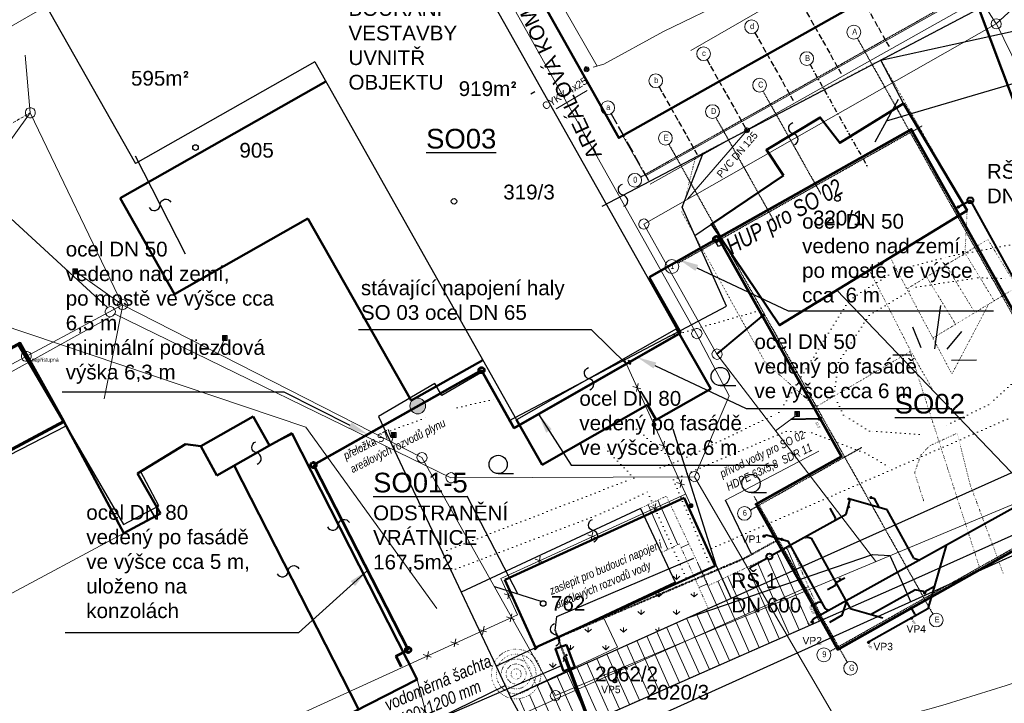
# Model space of a CAD drawing. Header units: millimetres. Extents: x 61711 to 471607, y -104436 to 321769.
# Tile 7 of 10: x 216570 to 316762, y 145690 to 215218. Entities that reach past the tile are written whole.
import ezdxf
from ezdxf.enums import TextEntityAlignment as Align
from ezdxf.lldxf.tags import DXFTag

# ---------------------------------------------------------------- set-up
doc = ezdxf.new("R2010")
doc.units = ezdxf.units.MM
for name, pattern in [('ACAD_ISO11W100', [33, 12, -3, 12, -3, 0, -3]), ('DASHDOT', [0.5, 0.25, -0.125, 0, -0.125]), ('DASHED', [4.5, 3, -1.5]), ('DGN Style 2', [1864.39533, 1118.637198, -745.758132]), ('DOT', [1.75, 0.25, -1.5]), ('DOT2', [0.875, 0.125, -0.75]), ('I-PLYN', [760, 500, -80, 100, -80]), ('Tečkovaná', [4.7625, 0, -4.7625]), ('ČERCHOVANÁ', [1, 0.5, -0.25, 0, -0.25])]:
    doc.linetypes.add(name, pattern=pattern)
for name, color, linetype, lineweight in [('hranice', 3, 'Continuous', 20), ('IN_C_OSA', 6, 'DASHDOT', 18), ('IN_C_TENKA', 7, 'Continuous', 18), ('IN_NS_TLUSTA', 1, 'Continuous', 60), ('IN_SRAFY', 8, 'Continuous', 9), ('KJ-VODOVODNÍ PŘÍPOJKA', 5, 'Continuous', 50), ('OstElektroNNnadz', 232, '_EL_VEDENI_NN_NADZ', 13), ('OstElektroNnPodz', 1, '660B', 13), ('OstKanDest', 32, '626B', 13), ('OstKanSplask', 34, 'KANALIZACE_SPLASKOVA_PODZ', 13), ('OstPlynNtl', 30, '633B', 13), ('OstSdelovaci', 216, 'EL_VEDENI_SLABOPROUD_PODZ', 13), ('OstVodPitna', 150, '616B', 13), ('Plyn', 7, 'Continuous', 30), ('Vrstva 34', 7, 'Continuous', 0), ('Vrstva 6', 7, 'Continuous', 0), ('Vrstva 60', 7, 'Continuous', 0), ('ZTI-DEŠŤOVÁ-KANALIZACE', 210, 'KANALIZACE', 40), ('ZTI-SVODY', 31, 'KANALIZACE', 40), ('ZTI-VODA STUDENÁ', 170, 'ČERCHOVANÁ', 35)]:
    doc.layers.add(name, color=color, linetype=linetype, lineweight=lineweight)
for name, color, linetype in [('IN_BP_BOURACI PRACE', 50, 'Continuous'), ('IN_MODUL_SYSTEM', 6, 'DASHDOT'), ('IN_TEXT', 7, 'Continuous'), ('KATASTR', 116, 'Continuous'), ('matrice DPS', 122, 'Continuous'), ('plyn-popis', 7, 'Continuous'), ('ZTI_KAN-POPIS', 7, 'Continuous'), ('ZTI_POPIS', 7, 'Continuous')]:
    doc.layers.add(name, color=color, linetype=linetype)
doc.layers.add('IN_HELP', color=6, linetype='Continuous', plot=False)
doc.styles.add('ARIEL-CE', font='arial.ttf', dxfattribs={"width": 0.8})
doc.styles.add('INDRA', font='ariali.ttf')
doc.styles.add('Koty', font='arial.ttf')
doc.styles.add('ROMAND', font='romand.shx', dxfattribs={"width": 0.85})
doc.styles.get("Standard").update_dxf_attribs({"font": 'arial.ttf'})
doc.styles.add('Style-cs_Working', font='cs_Working.shx')
doc.linetypes.add('616B', pattern='A,5,-2,5,-5.5,[145,stn.shx,S=0.1,R=0,X=0,Y=0],-5.5,5,-2', length=30)
doc.linetypes.add('626B', pattern='A,5,-2,5,-5.5,[150,stn.shx,S=0.1,R=0,X=0,Y=0],-5.5,5,-2', length=30)
doc.linetypes.add('633B', pattern='A,5,-2,5,-5.5,[155,stn.shx,S=0.1,R=0,X=0,Y=0],-5.5,5,-2', length=30)
doc.linetypes.add('660B', pattern='A,5,-2,5,-5.5,[166,stn.shx,S=0.1,R=0,X=0,Y=0],-5.5,5,-2', length=30)
doc.linetypes.add('_EL_VEDENI_NN_NADZ', pattern='A,10,-15,[109,cadkon.shx,S=5,R=0,X=0,Y=0],-50,10,-10', length=95)
doc.linetypes.add('EL_VEDENI_NADZ', pattern='A,10,-15,[107,cadkon.shx,S=5,R=0,X=0,Y=0],-50,10,-10', length=95)
doc.linetypes.add('EL_VEDENI_SLABOPROUD_PODZ', pattern='A,35,-30,[116,cadkon.shx,S=5,R=0,X=0,Y=0],-35', length=100)
doc.linetypes.add('KANALIZACE', pattern='A,30,-3.5,["C",Standard,S=2.54,R=0,X=-3.81,Y=-1.27],-0.001', length=33.501)
doc.linetypes.add('KANALIZACE_SPLASKOVA_PODZ', pattern='A,35,-15,[102,cadkon.shx,S=5,R=0,X=0,Y=5],-5,[102,cadkon.shx,S=5,R=0,X=20,Y=5],30,-15', length=100)
doc.linetypes.add('OCH_PASMO_PRUM_ZAVODU', pattern='A,17.5,[134,cadkon.shx,S=5,R=0,X=0,Y=-5],17.5,-10,0,-10', length=55)
tags = doc.linetypes.add('PLYN', pattern='A,12.7,-5.08,["GAS",Standard,S=2.54,R=0,X=-2.54,Y=-1.27],-6.35', length=24.13).pattern_tags.tags
tags[6] = DXFTag(74, 10)
doc.linetypes.add('VODOVOD_NADZ', pattern='A,10,-15,[119,cadkon.shx,S=1.25,R=0,X=0,Y=0],-50,10,-10', length=95)
doc.dimstyles.new('IP 1_100', dxfattribs={"dimscale": 100, "dimtxt": 2.5, "dimasz": 2, "dimexe": 1, "dimexo": 1, "dimgap": 1, "dimtad": 1, "dimdec": 0, "dimzin": 0, "dimdsep": 46, "dimtxsty": 'ROMAND', "dimblk": 'ARCHTICK', "dimcen": 0.09, "dimdle": 1, "dimclrd": 256, "dimclre": 256, "dimclrt": 7, "dimadec": 0, "dimazin": 0, "dimtfac": 1, "dimtdec": 0, "dimtix": 1, "dimtmove": 2, "dimatfit": 3, "dimldrblk": 'OBLIQUE', "dimfxl": 20, "dimfxlon": 1, "dimtolj": 1, "dimtzin": 0, "dimarcsym": 0})

# ---------------------------------------------------------------- blocks, each defined once
blk = doc.blocks.new('_ArchTick')
at = {"color": 0, "linetype": 'ByBlock', "lineweight": 13, "const_width": 0.15}
blk.add_lwpolyline([(-0.5, -0.5), (0.5, 0.5)], dxfattribs=at)
blk = doc.blocks.new('Z601')
at = {"layer": 'Vrstva 34', "color": 32, "linetype": 'Continuous', "lineweight": 13}
for p, q in [((-0.25, 0.05), (-0.2, 0.15)), ((-0.25, -0.05), (-0.25, 0.05)), ((-0.2, 0.15), (-0.15, 0.2)), ((-0.15, 0.2), (-0.05, 0.25)), ((-0.15, 0.1), (-0.15, -0.1)), ((-0.05, 0.25), (0.05, 0.25)), ((-0.05, -0.15), (-0.05, 0.15)), ((-0.05, 0.15), (0.05, 0.15)), ((0.05, 0.25), (0.15, 0.2)), ((0.05, 0.15), (0.05, -0.15)), ((0.15, 0.2), (0.2, 0.15)), ((0.15, -0.1), (0.15, 0.1)), ((0.2, 0.15), (0.25, 0.05)), ((0.25, 0.05), (0.25, -0.05)), ((-0.2, -0.15), (-0.25, -0.05)), ((-0.15, -0.2), (-0.2, -0.15)), ((-0.15, -0.1), (-0.05, -0.15)), ((-0.05, -0.25), (-0.15, -0.2)), ((0.05, -0.25), (-0.05, -0.25)), ((0.05, -0.15), (0.15, -0.1)), ((0.15, -0.2), (0.05, -0.25)), ((0.2, -0.15), (0.15, -0.2)), ((0.25, -0.05), (0.2, -0.15))]:
    blk.add_line(p, q, dxfattribs=at)
blk = doc.blocks.new('Z620')
at = {"layer": 'Vrstva 34', "color": 32, "linetype": 'Continuous', "lineweight": 13}
for p, q in [((-0.5, 0.1), (-0.45, 0.25)), ((-0.5, -0.1), (-0.5, 0.1)), ((-0.45, 0.25), (-0.35, 0.4)), ((-0.35, 0.4), (-0.1, 0.5)), ((-0.1, 0.5), (0.1, 0.5)), ((0.1, 0.5), (0.35, 0.4)), ((0.35, 0.4), (0.45, 0.25)), ((0.45, 0.25), (0.5, 0.1)), ((0.5, 0.1), (0.5, -0.1)), ((-0.4, -0.35), (-0.5, -0.1)), ((-0.25, -0.45), (-0.4, -0.35)), ((-0.1, -0.5), (-0.25, -0.45)), ((0.1, -0.5), (-0.1, -0.5)), ((0.25, -0.45), (0.1, -0.5)), ((0.4, -0.35), (0.25, -0.45)), ((0.5, -0.1), (0.4, -0.35))]:
    blk.add_line(p, q, dxfattribs=at)
blk = doc.blocks.new('Z620_1')
at = {"layer": 'Vrstva 34', "color": 32, "linetype": 'Continuous', "lineweight": 13}
for p, q in [((-0.5, 0.1), (-0.45, 0.25)), ((-0.5, -0.1), (-0.5, 0.1)), ((-0.45, 0.25), (-0.35, 0.4)), ((-0.35, 0.4), (-0.1, 0.5)), ((-0.1, 0.5), (0.1, 0.5)), ((0.1, 0.5), (0.35, 0.4)), ((0.35, 0.4), (0.45, 0.25)), ((0.45, 0.25), (0.5, 0.1)), ((0.5, 0.1), (0.5, -0.1)), ((-0.4, -0.35), (-0.5, -0.1)), ((-0.25, -0.45), (-0.4, -0.35)), ((-0.1, -0.5), (-0.25, -0.45)), ((0.1, -0.5), (-0.1, -0.5)), ((0.25, -0.45), (0.1, -0.5)), ((0.4, -0.35), (0.25, -0.45)), ((0.5, -0.1), (0.4, -0.35))]:
    blk.add_line(p, q, dxfattribs=at)
blk = doc.blocks.new('Z620_2')
at = {"layer": 'Vrstva 34', "color": 32, "linetype": 'Continuous', "lineweight": 0}
for p, q in [((-0.5, 0.1), (-0.45, 0.25)), ((-0.5, -0.1), (-0.5, 0.1)), ((-0.45, 0.25), (-0.35, 0.4)), ((-0.35, 0.4), (-0.1, 0.5)), ((-0.1, 0.5), (0.1, 0.5)), ((0.1, 0.5), (0.35, 0.4)), ((0.35, 0.4), (0.45, 0.25)), ((0.45, 0.25), (0.5, 0.1)), ((0.5, 0.1), (0.5, -0.1)), ((-0.4, -0.35), (-0.5, -0.1)), ((-0.25, -0.45), (-0.4, -0.35)), ((-0.1, -0.5), (-0.25, -0.45)), ((0.1, -0.5), (-0.1, -0.5)), ((0.25, -0.45), (0.1, -0.5)), ((0.4, -0.35), (0.25, -0.45)), ((0.5, -0.1), (0.4, -0.35))]:
    blk.add_line(p, q, dxfattribs=at)
blk = doc.blocks.new('Z630')
at = {"layer": 'Vrstva 34', "color": 32, "linetype": 'Continuous', "lineweight": 0}
for p, q in [((-0.25, 0.25), (-0.25, -0.25)), ((0.25, 0.25), (-0.25, 0.25)), ((-0.25, 0.25), (-0.15, 0.15)), ((-0.15, 0.15), (0.15, 0.15)), ((0.15, 0.05), (-0.15, 0.05)), ((-0.15, 0.05), (-0.15, -0.05)), ((0.15, 0.15), (0.15, 0.05)), ((0.25, -0.25), (0.25, 0.25)), ((-0.25, -0.25), (0.25, -0.25)), ((-0.15, -0.05), (0.15, -0.05)), ((0.15, -0.15), (-0.15, -0.15)), ((0.15, -0.05), (0.15, -0.15))]:
    blk.add_line(p, q, dxfattribs=at)

msp = doc.modelspace()

# ---------------------------------------------------------------- hatches: boundary and pattern name
at = {"layer": 'IN_SRAFY', "ltscale": 100}
h = msp.add_hatch(dxfattribs=at)
h.set_pattern_fill('GRATE', color=8, scale=1400, angle=114)
h.set_pattern_definition([(114, (94806.4, 9224.4), (-1015.1774, -451.986), []), (204, (94806.4, 9224.4), (1807.944, -4060.71), [])])
h.paths.add_polyline_path([(298300, 154214), (295975, 159504), (269372, 147592, -0.3449043), (266594, 146202), (269202, 141423)])
h.paths.add_polyline_path([(288067, 158336), (286656, 157672), (285952, 159166), (285093, 158795), (286646, 155327), (288952, 156359)], flags=17)
h.paths.add_polyline_path([(295975, 159504), (295044, 161621), (288067, 158336), (288952, 156359)])
h.paths.add_polyline_path([(282375, 166765), (280954, 166096), (282990, 161557), (283705, 161894), (285093, 158795), (285952, 159166)])
h.paths.add_polyline_path([(280954, 166096), (279729, 165519), (281848, 161020), (282990, 161557)])
h.paths.add_polyline_path([(279940, 144904), (287376, 144904), (287376, 147940), (279940, 147940)], flags=25)
h.paths.add_polyline_path([(274747, 146760), (282183, 146760), (282183, 149796), (274747, 149796)], flags=24)
h = msp.add_hatch(dxfattribs=at)
h.set_pattern_fill('GRASS', color=74, scale=100)
h.set_pattern_definition([(90, (94806.4, 9224.4), (-1796.051, 1796.051), [476.25, -3115.852]), (45, (94806.4, 9224.4), (-1796.05, 1796.05), [476.25, -2063.75]), (135, (94806.4, 9224.4), (-1796.05, -1796.05), [476.25, -2063.75])])
h.paths.add_polyline_path([(286646, 155327), (285093, 158795), (283266, 158007), (268183, 150943, -0.288669), (269614, 148671, -0.1110326), (269372, 147592)])
h.paths.add_polyline_path([(282990, 161557), (281848, 161020), (283266, 158007), (284368, 158483)])
h.paths.add_polyline_path([(283705, 161894), (282990, 161557), (284368, 158483), (285093, 158795)])
at = {"layer": 'OstPlynNtl', "ltscale": 100}
h = msp.add_hatch(color=256, dxfattribs=at)
h.dxf.hatch_style = 1
h.paths.add_polyline_path([(257766, 176328, 0.3851704), (256743, 176652), (257075, 175925, 0.0501256)])
h.paths.add_polyline_path([(257766, 176328, -0.0501256), (257075, 175925), (257407, 175197, 0.2937752), (257875, 175925, 0.1327769)])
h.paths.add_polyline_path([(257075, 175925, -0.0501256), (256317, 175667, 0.4438657), (257407, 175197)])
h.paths.add_polyline_path([(256743, 176652, 0.2937752), (256275, 175925, 0.0821048), (256317, 175667, 0.0501256), (257075, 175925)])
h = msp.add_hatch(color=256, dxfattribs=at)
h.dxf.hatch_style = 1
h.paths.add_polyline_path([(281290, 174128, 0.3851704), (281034, 174209), (281117, 174027, 0.0501256)])
h.paths.add_polyline_path([(281290, 174128, -0.0501256), (281117, 174027), (281200, 173845, 0.2937752), (281317, 174027, 0.1327769)])
h.paths.add_polyline_path([(281117, 174027, -0.0501256), (280928, 173963, 0.4438657), (281200, 173845)])
h.paths.add_polyline_path([(281034, 174209, 0.2937752), (280917, 174027, 0.0821048), (280928, 173963, 0.0501256), (281117, 174027)])
h = msp.add_hatch(color=256, dxfattribs=at)
h.dxf.hatch_style = 1
h.paths.add_polyline_path([(285047, 165890, 0.3851704), (284791, 165971), (284874, 165790, 0.0501256)])
h.paths.add_polyline_path([(285047, 165890, -0.0501256), (284874, 165790), (284957, 165608, 0.2937752), (285074, 165790, 0.1327769)])
h.paths.add_polyline_path([(284874, 165790, -0.0501256), (284685, 165725, 0.4438657), (284957, 165608)])
h.paths.add_polyline_path([(284791, 165971, 0.2937752), (284674, 165790, 0.0821048), (284685, 165725, 0.0501256), (284874, 165790)])

# ---------------------------------------------------------------- linework, layer by layer
at = {"layer": 'hranice', "ltscale": 100}
for p, q in [((265051, 149476), (275918, 154565)), ((275918, 154566), (277403, 151397)), ((277403, 151397), (266530, 146320)), ((265052, 149475), (266537, 146305))]:
    msp.add_line(p, q, dxfattribs=at)
at = {"layer": 'hranice', "linetype": 'OCH_PASMO_PRUM_ZAVODU', "lineweight": 20, "ltscale": 100}
msp.add_spline([(177364, 28288), (184125, 36694), (186231, 51500), (189538, 66755), (195787, 76720), (201110, 90240), (224737, 118412), (275057, 138553), (293860, 141533), (342399, 157050), (389931, 180026), (407757, 189941), (437552, 196869), (461076, 197772)], degree=3, dxfattribs=at)
at = {"layer": 'IN_BP_BOURACI PRACE', "lineweight": 50, "ltscale": 100}
for p, q in [((216458, 182166), (221041, 174355)), ((265929, 158249), (284186, 166575)), ((284186, 166575), (287328, 159685)), ((287328, 159685), (269072, 151359)), ((265929, 158249), (269072, 151359))]:
    msp.add_line(p, q, dxfattribs=at)
msp.add_lwpolyline([(294304, 199384), (292559, 201970), (298037, 205271), (300011, 202682), (306519, 206689), (312976, 195808), (293893, 184144), (286955, 194424)], close=True, dxfattribs=at)
at = {"layer": 'IN_C_OSA', "color": 4, "linetype": 'Continuous'}
for centre in [(291048, 214502), (301451, 213952), (286167, 211757), (296657, 211256), (281286, 209013), (291863, 208561), (276405, 206268), (287069, 205865), (282275, 203169)]:
    msp.add_circle(centre, 700, dxfattribs=at)
at = {"layer": 'IN_C_OSA', "color": 4, "linetype": 'Continuous', "ltscale": 100}
for centre in [(279156, 198885), (282941, 190114), (290312, 165004), (309837, 154151), (298399, 150622), (301121, 149250)]:
    msp.add_circle(centre, 700, dxfattribs=at)
at = {"layer": 'IN_C_TENKA', "color": 3, "linetype": 'DOT2', "lineweight": 20, "ltscale": 500}
for p, q in [((304197, 211119), (314165, 216343)), ((285343, 201239), (304197, 211119))]:
    msp.add_line(p, q, dxfattribs=at)
at = {"layer": 'IN_C_TENKA', "color": 3, "linetype": 'DOT2', "lineweight": 20, "ltscale": 100}
for p, q in [((314165, 216343), (323781, 190860)), ((312976, 195808), (304197, 211119)), ((285343, 201239), (283935, 195668)), ((283935, 195668), (292416, 180392)), ((312765, 191477), (312976, 195808)), ((306843, 187831), (315084, 192868)), ((318044, 188024), (315095, 192848)), ((315714, 186653), (312765, 191477)), ((311432, 179185), (305149, 191024)), ((303033, 189731), (307250, 181504)), ((313766, 185436), (310817, 190260)), ((311806, 184238), (308857, 189062)), ((309492, 182839), (318044, 188024)), ((315160, 186275), (311432, 179185)), ((307250, 181504), (297582, 175838)), ((307182, 181438), (307260, 181486)), ((314324, 159238), (307182, 181438)), ((309406, 177702), (307250, 181504)), ((297582, 175838), (292416, 180392)), ((311978, 173162), (309117, 171851)), ((311978, 173162), (313276, 167964)), ((309117, 171851), (308259, 170917)), ((308259, 170917), (307630, 169140)), ((307630, 169140), (308583, 166193)), ((313276, 167964), (316640, 158938)), ((328086, 165447), (314324, 159238))]:
    msp.add_line(p, q, dxfattribs=at)
at = {"layer": 'IN_C_TENKA', "ltscale": 100}
msp.add_line((174256, 134666), (227153, 162984), dxfattribs=at)
at = {"layer": 'IN_C_TENKA', "color": 165, "lineweight": 50, "ltscale": 100}
msp.add_lwpolyline([(160488, 196108), (261359, 249350), (261359, 249350), (263982, 239268), (261673, 237245), (262111, 235750), (288912, 249191), (294059, 238928), (316318, 250386), (319931, 249290), (332576, 225991), (314165, 216343), (323781, 190860), (335098, 191978), (340358, 179376), (325747, 172834), (336829, 148886), (327568, 144545), (282577, 131424), (260037, 123751), (240242, 117644), (229628, 113076), (211320, 99434)], dxfattribs=at)
at = {"layer": 'IN_C_TENKA', "color": 3, "linetype": 'DOT2', "lineweight": 20, "ltscale": 100}
for points in [[(279729, 165519), (282375, 166765), (286656, 157672), (295044, 161621), (298300, 154214), (269202, 141423)], [(281848, 161020), (283705, 161894), (286646, 155327), (269171, 147502), (267638, 150687)], [(269202, 141423), (266530, 146320), (265044, 149472)]]:
    msp.add_lwpolyline(points, dxfattribs=at)
at = {"layer": 'IN_C_TENKA', "color": 74, "linetype": 'DOT2', "lineweight": 20, "ltscale": 100}
for radius in [2519, 2019, 1519, 1019, 519, 19.2]:
    msp.add_circle((267095, 148671), radius, dxfattribs=at)
at = {"layer": 'IN_HELP', "ltscale": 100}
msp.add_lwpolyline([(207098, 177304), (216458, 182166), (221060, 174365), (213843, 170554), (215088, 168197), (212608, 166863), (211448, 169410), (208789, 167766), (207265, 170232), (209981, 171910), (207098, 177304)], close=True, dxfattribs=at)
at = {"layer": 'IN_MODUL_SYSTEM', "ltscale": 100}
for p, q in [((279766, 199228), (329456, 227168)), ((301794, 213342), (328671, 165544)), ((292206, 207951), (298091, 197486)), ((283551, 190457), (308396, 204427)), ((287412, 205255), (293297, 194790)), ((282618, 202559), (309494, 154761)), ((290922, 165347), (302251, 171718)), ((299009, 150965), (328645, 167629)), ((291304, 166709), (300778, 149860))]:
    msp.add_line(p, q, dxfattribs=at)
at = {"layer": 'IN_MODUL_SYSTEM', "linetype": 'ACAD_ISO11W100', "ltscale": 50}
for p, q in [((301154, 219381), (305029, 212489)), ((296273, 216636), (300148, 209744)), ((291392, 213892), (295267, 207000)), ((286510, 211147), (290386, 204255)), ((281629, 208402), (285504, 201510))]:
    msp.add_line(p, q, dxfattribs=at)
at = {"layer": 'IN_MODUL_SYSTEM', "ltscale": 2000}
msp.add_line((297000, 210646), (302885, 200181), dxfattribs=at)
at = {"layer": 'IN_MODUL_SYSTEM', "linetype": 'ACAD_ISO11W100', "ltscale": 100}
msp.add_line((276748, 205658), (280623, 198766), dxfattribs=at)
at = {"layer": 'IN_NS_TLUSTA', "ltscale": 100}
msp.add_line((300185, 170808), (291507, 165929), dxfattribs=at)
msp.add_lwpolyline([(287687, 193035), (300185, 170808), (291507, 165929), (299810, 151163), (328099, 167070), (307299, 204063), (287687, 193035)], dxfattribs=at)
msp.add_lwpolyline([(164213, 153426), (171382, 140035), (174256, 134666), (184694, 140254), (199461, 148159), (194605, 157231), (215087, 168198), (213864, 170513), (221060, 174365), (216629, 182314)], close=True, dxfattribs=at)
at = {"layer": 'IN_TEXT', "color": 40, "ltscale": 100}
for p, q in [((274761, 183676), (251048, 183676)), ((274761, 183676), (278303, 180198)), ((269366, 175095), (272679, 169918)), ((272679, 169918), (293596, 169918)), ((251955, 159202), (244926, 152842)), ((244926, 152842), (221213, 152842))]:
    msp.add_line(p, q, dxfattribs=at)
for points in [[(285470, 189972), (294753, 185620), (315669, 185620)], [(281211, 180042), (290493, 175690), (311410, 175690)], [(250189, 173948), (243487, 177335), (220895, 177335)]]:
    msp.add_lwpolyline(points, dxfattribs=at)
for points in [[(285329, 189670), (283660, 190821), (285612, 190274)], [(281069, 179741), (279400, 180891), (281352, 180344)], [(270136, 173220), (269366, 175095), (270703, 173571)], [(250339, 174246), (251974, 173046), (250039, 173651)], [(250245, 158111), (251955, 159202), (250691, 157616)]]:
    msp.add_solid(points, dxfattribs=at)
at = {"layer": 'KATASTR'}
for p, q in [((304197, 211119), (398538, 231793)), ((306519, 206689), (304197, 211119)), ((268990, 207883), (268582, 207653))]:
    msp.add_line(p, q, dxfattribs=at)
at = {"layer": 'KATASTR', "ltscale": 100}
for p, q in [((332576, 225991), (275791, 196234)), ((266530, 146320), (398538, 205426)), ((283972, 196147), (286112, 201642)), ((228310, 201379), (233397, 191392)), ((288505, 186088), (283972, 196147)), ((285263, 193282), (286955, 194424)), ((282711, 183030), (288505, 186088)), ((310266, 186160), (309645, 181755)), ((307411, 183989), (308280, 181880)), ((310949, 181693), (312439, 183492)), ((282711, 183030), (266314, 174377)), ((216458, 182166), (221319, 173881)), ((305424, 181135), (307349, 181135)), ((311383, 180577), (313929, 180639)), ((263667, 179393), (259533, 176997)), ((306471, 157806), (356659, 180297)), ((258830, 178210), (253073, 174873)), ((259533, 176997), (258830, 178210)), ((287856, 177997), (289429, 177997)), ((235005, 171853), (240318, 174853)), ((240318, 174853), (241988, 171896)), ((253073, 174873), (261504, 156985)), ((214204, 170278), (221297, 173924)), ((221297, 173924), (227138, 163873)), ((283041, 173602), (287422, 159777)), ((241988, 171896), (244306, 173076)), ((244306, 173076), (257016, 148124)), ((228556, 169065), (233452, 172060)), ((233452, 172060), (235005, 171853)), ((230740, 165760), (228851, 169315)), ((265260, 169054), (266833, 169054)), ((310188, 157372), (332379, 167384)), ((290988, 167116), (292561, 167116)), ((227138, 163873), (230740, 165760)), ((279729, 165519), (261504, 156985)), ((279729, 165519), (283266, 158007)), ((284635, 154426), (303339, 160824)), ((303339, 160824), (305121, 160739)), ((305121, 160739), (306442, 157793)), ((287422, 159777), (288952, 156359)), ((283266, 158007), (265044, 149472)), ((269202, 141423), (306471, 157806)), ((271325, 139836), (310188, 157372)), ((306442, 157793), (307233, 156038)), ((261504, 156985), (265051, 149476)), ((265051, 149476), (266530, 146320)), ((221163, 125686), (265979, 147488)), ((257016, 148124), (251038, 145077)), ((266530, 146320), (266530, 146320)), ((269202, 141423), (266530, 146320))]:
    msp.add_line(p, q, dxfattribs=at)
at = {"layer": 'KATASTR', "color": 7, "lineweight": 50, "ltscale": 100}
for p, q in [((247723, 208940), (226779, 197054)), ((226779, 197054), (232311, 187307)), ((232311, 187307), (245894, 195015)), ((245894, 195015), (256412, 176482)), ((283419, 183780), (286888, 177668)), ((256412, 176482), (263708, 180599)), ((286888, 177668), (281321, 174510)), ((280458, 176032), (269734, 169947)), ((281321, 174510), (280458, 176032)), ((213864, 170513), (221041, 174355)), ((221060, 174365), (227153, 162984)), ((235005, 171853), (240318, 174853)), ((240318, 174853), (241988, 171896)), ((267130, 174536), (269734, 169947)), ((241988, 171896), (244255, 173176)), ((244255, 173176), (257016, 148124)), ((228556, 169065), (233452, 172060)), ((233452, 172060), (235005, 171853)), ((236630, 168871), (235005, 171853)), ((241988, 171896), (236630, 168871)), ((251037, 145078), (238401, 169870)), ((230911, 164996), (228556, 169065)), ((227153, 162984), (230911, 164996)), ((257016, 148124), (245058, 142033))]:
    msp.add_line(p, q, dxfattribs=at)
at = {"layer": 'KATASTR', "linetype": 'Tečkovaná', "lineweight": 20, "ltscale": 100}
for p, q in [((311193, 191148), (322878, 193353)), ((305689, 189694), (311193, 191148)), ((300973, 186688), (305689, 189694)), ((307793, 188013), (314059, 188970)), ((314059, 188970), (317353, 188877)), ((303006, 185143), (307793, 188013)), ((293832, 175254), (300973, 186688)), ((282711, 183030), (292726, 185872)), ((299873, 180359), (303006, 185143)), ((299438, 176967), (299873, 180359)), ((318881, 179383), (315169, 176054)), ((261090, 175742), (265103, 176671)), ((300407, 175008), (299438, 176967)), ((315169, 176054), (310582, 173817)), ((253850, 173226), (258088, 174816)), ((284018, 170519), (293832, 175254)), ((317090, 174597), (286265, 161120)), ((303034, 173367), (300407, 175008)), ((279340, 173561), (283179, 170307)), ((284482, 169054), (294568, 173347)), ((294568, 173347), (297168, 173212)), ((308085, 173045), (303034, 173367)), ((250271, 171404), (253273, 172330)), ((297168, 173212), (302573, 171153)), ((279074, 168603), (275904, 171841)), ((281752, 169640), (284018, 170519)), ((302573, 171153), (305429, 169499)), ((259587, 161051), (279074, 168603)), ((283084, 168403), (284482, 169054)), ((283084, 168403), (286905, 159554)), ((275663, 164948), (280464, 167183)), ((284378, 158462), (280469, 167178)), ((260479, 159159), (275663, 164948))]:
    msp.add_line(p, q, dxfattribs=at)
at = {"layer": 'KATASTR', "linetype": 'DOT', "ltscale": 100}
msp.add_line((280469, 167178), (280464, 167183), dxfattribs=at)
at = {"layer": 'KATASTR', "color": 7, "lineweight": 50}
msp.add_lwpolyline([(286227, 247054), (260882, 232793), (277537, 203194), (327227, 231134), (316497, 250184), (292177, 236564), (286227, 247054)], dxfattribs=at)
at = {"layer": 'KATASTR'}
msp.add_lwpolyline([(295363, 202486, 0.7743875), (295298, 203620, -0.7812922), (295232, 204754)], format="xyb", dxfattribs=at)
at = {"layer": 'KATASTR', "ltscale": 100}
for points in [[(278030, 196238, 0.7743875), (277965, 197373, -0.7812922), (277900, 198506)], [(229749, 196115, 0.7743875), (230853, 196385, -0.7812922), (231956, 196655)], [(274577, 177569, 0.7743875), (274512, 178704, -0.7812922), (274447, 179837)], [(240740, 170020, 0.7743875), (240675, 171154, -0.7812922), (240610, 172288)], [(247890, 163633, 0.7743875), (249005, 163851, -0.7812922), (250119, 164070)], [(274992, 162123, 0.7743875), (274926, 163258, -0.7812922), (274861, 164391)], [(242770, 158872, 0.7743875), (243878, 159125, -0.7812922), (244985, 159377)], [(271128, 151534, 0.7743875), (271062, 152669, -0.7812922), (270997, 153802)]]:
    msp.add_lwpolyline(points, format="xyb", dxfattribs=at)
for centre, radius in [((234460, 202214), 286), ((260765, 196745), 286), ((299782, 197035), 286), ((287856, 178926), 929), ((265260, 169983), 929), ((290988, 168045), 929), ((269839, 155840), 286)]:
    msp.add_circle(centre, radius, dxfattribs=at)
at = {"layer": 'KJ-VODOVODNÍ PŘÍPOJKA', "lineweight": 70, "ltscale": 100}
msp.add_line((272145, 150146), (282808, 121664), dxfattribs=at)
at = {"layer": 'matrice DPS', "ltscale": 500}
msp.add_circle((303207, 166619), 75, dxfattribs=at)
at = {"layer": 'OstElektroNNnadz', "ltscale": 100}
msp.add_line((336319, 149462), (299734, 187714), dxfattribs=at)
at = {"layer": 'OstElektroNnPodz', "linetype": 'EL_VEDENI_NADZ', "lineweight": 13, "ltscale": 20}
msp.add_line((271153, 206139), (274308, 208019), dxfattribs=at)
at = {"layer": 'OstKanDest', "ltscale": 500}
for p, q in [((284862, 212090), (308859, 225932)), ((282092, 214033), (298716, 222079)), ((271906, 216460), (275322, 210495)), ((275999, 210695), (282092, 214033))]:
    msp.add_line(p, q, dxfattribs=at)
at = {"layer": 'OstKanDest', "ltscale": 400}
msp.add_line((308859, 225932), (315948, 214800), dxfattribs=at)
at = {"layer": 'OstKanDest', "ltscale": 100}
for p, q in [((271086, 146477), (448999, 220866)), ((315948, 214800), (280084, 194432)), ((315952, 214803), (336099, 173660)), ((217652, 205741), (217130, 211613)), ((211628, 197447), (217652, 205741)), ((217652, 205741), (227048, 186234)), ((290580, 203968), (284531, 196958)), ((280084, 194432), (287519, 181186)), ((222226, 189627), (227048, 186234)), ((191641, 167293), (227048, 186234)), ((225169, 176650), (227052, 186233)), ((227048, 186234), (257507, 170687)), ((287519, 181186), (303675, 160103)), ((257507, 170687), (271086, 146477))]:
    msp.add_line(p, q, dxfattribs=at)
at = {"layer": 'OstKanDest', "ltscale": 25}
for p, q in [((271086, 146477), (448999, 220866)), ((287519, 181186), (303675, 160103))]:
    msp.add_line(p, q, dxfattribs=at)
at = {"layer": 'OstKanDest', "ltscale": 200}
msp.add_line((321654, 220056), (315948, 214800), dxfattribs=at)
at = {"layer": 'OstKanDest', "linetype": 'DASHED', "ltscale": 100}
msp.add_line((196679, 193957), (217652, 205741), dxfattribs=at)
at = {"layer": 'OstKanSplask', "ltscale": 100}
for p, q in [((263359, 222633), (285451, 183277)), ((209139, 200958), (225516, 185958)), ((170685, 154453), (225818, 185009)), ((226229, 185286), (260454, 168625)), ((285451, 183277), (288776, 176952)), ((288776, 176952), (285232, 168737)), ((260454, 168625), (285232, 168737)), ((285232, 168737), (308302, 129280))]:
    msp.add_line(p, q, dxfattribs=at)
at = {"layer": 'OstPlynNtl', "linetype": 'PLYN', "ltscale": 300}
msp.add_line((219277, 216598), (212827, 212881), dxfattribs=at)
at = {"layer": 'OstPlynNtl', "linetype": 'PLYN', "lineweight": 30, "ltscale": 100}
msp.add_line((278057, 180737), (278303, 180198), dxfattribs=at)
at = {"layer": 'OstPlynNtl', "linetype": 'PLYN', "ltscale": 100}
for p, q in [((278303, 180198), (284791, 165971)), ((265532, 158397), (284335, 166972)), ((265532, 158397), (267228, 154679)), ((244420, 144275), (267228, 154679))]:
    msp.add_line(p, q, dxfattribs=at)
at = {"layer": 'OstPlynNtl', "ltscale": 100}
msp.add_line((295432, 174873), (293494, 173388), dxfattribs=at)
for centre, radius in [((257075, 175925), 800), ((281117, 174027), 200), ((284874, 165790), 200)]:
    msp.add_circle(centre, radius, dxfattribs=at)
at = {"layer": 'OstSdelovaci', "ltscale": 100}
msp.add_line((257016, 148124), (268057, 105679), dxfattribs=at)
at = {"layer": 'OstVodPitna', "linetype": 'VODOVOD_NADZ', "ltscale": 100}
for p, q in [((211586, 185270), (245678, 173775)), ((245678, 173775), (259014, 155340))]:
    msp.add_line(p, q, dxfattribs=at)
at = {"layer": 'Plyn', "color": 40, "linetype": 'I-PLYN', "lineweight": 53, "ltscale": 100}
for p, q in [((287454, 192908), (280633, 189038)), ((287454, 192908), (287542, 192750)), ((280633, 189038), (283852, 183366)), ((266902, 173689), (283852, 183366)), ((263559, 179583), (246460, 169935)), ((263559, 179583), (266902, 173689)), ((246460, 169935), (256094, 151117)), ((254843, 150477), (256094, 151117)), ((254843, 150477), (255382, 149425))]:
    msp.add_line(p, q, dxfattribs=at)
at = {"layer": 'Plyn', "lineweight": 18, "ltscale": 100}
for p, q in [((278963, 177918), (279760, 177658)), ((279494, 178228), (279329, 177406)), ((282180, 172338), (282015, 171516)), ((281649, 172028), (282446, 171768)), ((283946, 168466), (283781, 167644)), ((283415, 168156), (284212, 167895)), ((280755, 165690), (281552, 165429)), ((281286, 166000), (281121, 165178)), ((274366, 162828), (275163, 162568)), ((274897, 163138), (274732, 162316)), ((269017, 160336), (269814, 160076)), ((269548, 160646), (269383, 159824)), ((265876, 156811), (266672, 156550)), ((266406, 157121), (266241, 156299)), ((266123, 154486), (266920, 154226)), ((266654, 154796), (266489, 153974)), ((263818, 153519), (263653, 152697)), ((263287, 153209), (264084, 152949)), ((260431, 151939), (261228, 151678)), ((260962, 152249), (260797, 151427)), ((257636, 150648), (258433, 150388)), ((258167, 150958), (258002, 150136))]:
    msp.add_line(p, q, dxfattribs=at)
at = {"layer": 'Plyn', "ltscale": 100}
msp.add_lwpolyline([(287675, 192138), (287384, 192663), (287691, 192832), (287981, 192308)], close=True, dxfattribs=at)
at = {"layer": 'Plyn', "color": 40, "linetype": 'I-PLYN', "lineweight": 53, "ltscale": 100}
for centre in [(287454, 192908), (263567, 179568), (246468, 169920), (256094, 151117)]:
    msp.add_circle(centre, 282, dxfattribs=at)
at = {"layer": 'plyn-popis', "ltscale": 100}
for p, q in [((278471, 180590), (278599, 180367)), ((278471, 180590), (278809, 180487)), ((278727, 180143), (278599, 180367)), ((278727, 180143), (278809, 180487))]:
    msp.add_line(p, q, dxfattribs=at)
at = {"layer": 'Vrstva 34', "color": 32, "linetype": 'DGN Style 2', "lineweight": 13}
msp.add_line((275999, 210695), (274253, 210178), dxfattribs=at)
at = {"layer": 'Vrstva 34', "color": 32, "linetype": 'DGN Style 2', "lineweight": 13, "ltscale": 100}
for p, q in [((237446, 182842), (236747, 181284)), ((254630, 172987), (254414, 172266))]:
    msp.add_line(p, q, dxfattribs=at)
at = {"layer": 'Vrstva 6', "color": 1, "linetype": 'Continuous', "lineweight": 30, "ltscale": 100}
for p, q in [((253590, 236645), (283419, 183780)), ((219027, 217031), (228355, 200594)), ((246588, 210941), (228355, 200594)), ((246588, 210941), (267130, 174536)), ((283419, 183780), (267130, 174536))]:
    msp.add_line(p, q, dxfattribs=at)
at = {"layer": 'Vrstva 60', "color": 253, "linetype": 'Continuous', "lineweight": 0, "ltscale": 100}
for p, q in [((280237, 199354), (329137, 226834)), ((280726, 198482), (329626, 225962)), ((277950, 203417), (280237, 199354))]:
    msp.add_line(p, q, dxfattribs=at)
at = {"layer": 'ZTI-DEŠŤOVÁ-KANALIZACE', "ltscale": 100}
for p, q in [((312082, 196169), (313307, 196848)), ((327464, 171307), (313307, 196848)), ((287519, 181186), (292040, 185006)), ((292149, 185099), (292154, 185103)), ((295052, 174582), (298046, 174668)), ((277139, 147970), (277602, 149201))]:
    msp.add_line(p, q, dxfattribs=at)
at = {"layer": 'ZTI-DEŠŤOVÁ-KANALIZACE', "ltscale": 50}
for p, q in [((312082, 196169), (313044, 196702)), ((327347, 170899), (297296, 154241)), ((304830, 165355), (300942, 166470)), ((307558, 160435), (304830, 165355)), ((298578, 155285), (294757, 162178)), ((310840, 161749), (308991, 155300)), ((307558, 160435), (308159, 160263)), ((308687, 157053), (309651, 157602)), ((308991, 155300), (302945, 151894)), ((307681, 154711), (307865, 154666))]:
    msp.add_line(p, q, dxfattribs=at)
at = {"layer": 'ZTI-DEŠŤOVÁ-KANALIZACE', "ltscale": 400}
for p, q in [((303207, 166619), (303542, 166529)), ((304073, 165572), (303542, 166529)), ((292547, 162811), (294757, 162178)), ((308658, 156895), (308687, 157053)), ((297216, 155631), (297901, 156011)), ((297901, 156011), (298212, 155945)), ((298578, 155285), (298944, 155155)), ((297207, 153967), (297296, 154241))]:
    msp.add_line(p, q, dxfattribs=at)
at = {"layer": 'ZTI-DEŠŤOVÁ-KANALIZACE'}
for p, q in [((292306, 162684), (292547, 162811)), ((307681, 154711), (307288, 155417))]:
    msp.add_line(p, q, dxfattribs=at)
at = {"layer": 'ZTI-DEŠŤOVÁ-KANALIZACE', "ltscale": 100}
for centre, radius in [((313307, 196848), 300), ((312082, 196169), 75), ((312083, 196171), 75), ((292097, 185054), 75), ((292228, 185164), 75), ((297924, 174612), 75), ((298046, 174668), 75), ((292323, 162693), 75), ((294116, 162362), 75), ((308658, 156897), 75), ((308658, 156895), 75), ((297216, 155631), 40), ((307288, 155418), 40), ((307303, 154345), 75), ((297211, 153963), 75), ((302945, 151894), 75), ((277139, 147970), 173)]:
    msp.add_circle(centre, radius, dxfattribs=at)
at = {"layer": 'ZTI-DEŠŤOVÁ-KANALIZACE', "ltscale": 400}
for centre, radius in [((312082, 196169), 75), ((300942, 166470), 50), ((303207, 166619), 75), ((294116, 162362), 75), ((308658, 156895), 75), ((297216, 155631), 40), ((307288, 155418), 40)]:
    msp.add_circle(centre, radius, dxfattribs=at)
at = {"layer": 'ZTI-DEŠŤOVÁ-KANALIZACE', "ltscale": 50}
for centre in [(292306, 162684), (297207, 153967)]:
    msp.add_circle(centre, 75, dxfattribs=at)
at = {"layer": 'ZTI-SVODY', "ltscale": 100}
for p, q in [((300659, 164938), (301122, 166552)), ((298991, 165549), (299586, 164476)), ((301045, 165672), (300837, 165557)), ((293117, 160757), (300659, 164938)), ((299586, 164476), (299529, 164311)), ((296549, 162659), (297094, 162502)), ((297094, 162502), (301069, 155332)), ((290924, 159541), (292592, 160466)), ((290924, 159541), (290825, 159323)), ((300528, 158426), (299754, 157997)), ((299956, 158443), (300073, 158232)), ((298776, 157274), (299578, 157718)), ((299754, 157997), (299566, 158044)), ((299578, 157718), (299641, 157909)), ((300073, 158232), (300049, 158161)), ((303161, 154733), (307641, 157216)), ((308560, 157062), (307641, 157216)), ((300275, 154651), (300709, 155982)), ((301069, 155332), (304395, 154378)), ((300275, 154651), (298960, 153922))]:
    msp.add_line(p, q, dxfattribs=at)
msp.add_circle((292855, 160611), 300, dxfattribs=at)
at = {"layer": 'ZTI-VODA STUDENÁ', "color": 140, "lineweight": 40, "ltscale": 100}
for p, q in [((290364, 160470), (293576, 162250)), ((271307, 152382), (290364, 160470)), ((271042, 153092), (272029, 150455))]:
    msp.add_line(p, q, dxfattribs=at)
at = {"layer": 'ZTI_KAN-POPIS', "ltscale": 100}
for p, q in [((291064, 160776), (288376, 166360)), ((271227, 154513), (285180, 160454)), ((271042, 153092), (271227, 154513)), ((271903, 149936), (272226, 150677)), ((272226, 150677), (272104, 150578)), ((272226, 150677), (272237, 150521)), ((253328, 141607), (271705, 149550))]:
    msp.add_line(p, q, dxfattribs=at)
msp.add_circle((272065, 150292), 167, dxfattribs=at)
at = {"layer": 'ZTI_POPIS', "lineweight": 18, "ltscale": 100}
msp.add_line((297882, 171324), (288376, 166360), dxfattribs=at)
at = {"layer": 'ZTI_POPIS', "color": 7, "lineweight": 50, "ltscale": 100}
msp.add_lwpolyline([(272216, 151633), (273046, 149381), (271920, 148967), (271090, 151219)], close=True, dxfattribs=at)

# ---------------------------------------------------------------- block references
at = {"layer": 'OstKanDest', "ltscale": 100, "xscale": 999.9976885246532, "yscale": 999.9976885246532, "zscale": 999.9976885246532, "rotation": 42.64807170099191}
msp.add_blockref('Z620_2', (227052, 186233), dxfattribs=at)
at = {"layer": 'OstKanSplask', "ltscale": 100, "xscale": 1000, "yscale": 1000, "zscale": 1000}
msp.add_blockref('Z620', (217652, 205741), dxfattribs=at)
at = {"layer": 'OstKanSplask', "ltscale": 100, "xscale": 999.9976885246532, "yscale": 999.9976885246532, "zscale": 999.9976885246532, "rotation": 42.64807170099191}
for p in [(225782, 185523), (260454, 168625), (285222, 168751)]:
    msp.add_blockref('Z620_2', p, dxfattribs=at)
at = {"layer": 'Vrstva 34', "color": 32, "linetype": 'Continuous', "lineweight": 13, "xscale": 999.9976228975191, "yscale": 999.9976228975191, "zscale": 999.9976228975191, "rotation": 9.727428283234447}
for name, p in [('Z620', (315948, 214800)), ('Z601', (274253, 210178)), ('Z601', (290580, 203968))]:
    msp.add_blockref(name, p, dxfattribs=at)
at = {"layer": 'Vrstva 34', "color": 32, "linetype": 'Continuous', "lineweight": 13, "ltscale": 100}
for xscale, yscale, zscale, rotation in [(999.9976885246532, 999.9976885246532, 999.9976885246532, 42.64807170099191), (999.9976885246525, 999.9976885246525, 999.9976885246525, 42.64807170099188)]:
    msp.add_blockref('Z620_1', (280084, 194432), dxfattribs=dict(at, xscale=xscale, yscale=yscale, zscale=zscale, rotation=rotation))
at = {"layer": 'Vrstva 34', "color": 32, "linetype": 'Continuous', "lineweight": 13, "ltscale": 100, "xscale": 1000, "yscale": 1000, "zscale": 1000}
for name, p in [('Z630', (222218, 189618)), ('Z620', (217245, 180981))]:
    msp.add_blockref(name, p, dxfattribs=at)
at = {"layer": 'Vrstva 34', "color": 32, "linetype": 'Continuous', "lineweight": 0, "ltscale": 100}
for p, xscale, yscale, zscale, rotation in [((285472, 183293), 999.9976885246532, 999.9976885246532, 999.9976885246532, 42.64807170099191), ((287534, 181201), 999.9976885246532, 999.9976885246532, 999.9976885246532, 42.64807170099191), ((287534, 181201), 999.9976885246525, 999.9976885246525, 999.9976885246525, 42.64807170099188), ((257512, 170683), 999.9976885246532, 999.9976885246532, 999.9976885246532, 42.64807170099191), ((271086, 146477), 999.9976885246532, 999.9976885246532, 999.9976885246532, 42.64807170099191)]:
    msp.add_blockref('Z620_2', p, dxfattribs=dict(at, xscale=xscale, yscale=yscale, zscale=zscale, rotation=rotation))
for p, xscale, yscale, zscale in [((237442, 182843), 1000, 1000, 1000), ((295682, 175123), 999.9953433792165, 999.9953433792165, 999.9953433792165), ((295682, 175123), 999.9953433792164, 999.9953433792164, 999.9953433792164), ((254632, 172983), 1000, 1000, 1000)]:
    msp.add_blockref('Z630', p, dxfattribs=dict(at, xscale=xscale, yscale=yscale, zscale=zscale))

# ---------------------------------------------------------------- texts
at = {"layer": 'IN_C_OSA', "color": 7, "linetype": 'Continuous', "style": 'ARIEL-CE', "width": 0.8}
for s, p in [('d', (290895, 214260)), ('A', (301297, 213711)), ('c', (286013, 211516)), ('B', (296503, 211015)), ('b', (281132, 208771)), ('C', (291709, 208319)), ('a', (276251, 206026)), ('D', (286915, 205624)), ('E', (282121, 202928))]:
    msp.add_text(s, height=600, dxfattribs=at).set_placement(p)
at = {"layer": 'IN_C_OSA', "color": 7, "linetype": 'Continuous', "ltscale": 100, "style": 'ARIEL-CE', "width": 0.8}
for s, p in [('0', (279002, 198644)), ('1', (282787, 189873)), ('6', (290158, 164763)), ('E', (309683, 153910)), ('9', (298245, 150381)), ('G', (300967, 149008))]:
    msp.add_text(s, height=600, dxfattribs=at).set_placement(p)
at = {"layer": 'IN_TEXT', "insert": (274474, 200820), "char_height": 1500, "width": 25698.2, "attachment_point": 1, "rotation": 115.04022, "style": 'Koty'}
msp.add_mtext('AREÁLOVÁ KOMUNIKACE', dxfattribs=at)
at = {"layer": 'IN_TEXT', "ltscale": 100, "attachment_point": 1, "style": 'Koty'}
for s, insert, char_height, width in [('BOURÁNÍ VESTAVBY UVNITŘ OBJEKTU', (250027, 217109), 1500, 15598.12), ('919m{\\fISOCPEUR|b0|i0|c238|p34;²}', (261243, 208955), 1500, 5815), ('{\\LSO03}', (257925, 204117), 2000, 6757.86), ('RŠ 2\\PDN 600', (314991, 200547), 1500, 15598.12), ('{\\LSO02}', (305607, 177160), 2000, 6757.86), ('{\\LSO01-5\\P\\H0.75x;\\lODSTRANĚNÍ VRÁTNICE\\P167,5m2}', (252533, 169140), 2000, 6757.86), ('VP1', (290036, 162769), 750, 7799.06), ('RŠ 1\\PDN 600', (288992, 158927), 1500, 15598.12), ('VP4', (306809, 153636), 750, 7799.06), ('VP2', (296225, 152436), 750, 7799.06), ('VP3', (303448, 151841), 750, 7799.06), ('VP5', (275735, 147470), 750, 7799.06)]:
    msp.add_mtext(s, dxfattribs=dict(at, insert=insert, char_height=char_height, width=width))
at = {"layer": 'IN_TEXT', "insert": (227894, 210013), "char_height": 1500, "width": 5815, "attachment_point": 1, "style": 'Koty'}
msp.add_mtext('595m{\\fISOCPEUR|b0|i0|c238|p34;²}', dxfattribs=at)
at = {"layer": 'IN_TEXT', "color": 40, "ltscale": 100, "char_height": 1500, "attachment_point": 1, "style": 'Koty'}
for s, insert, width in [('ocel DN 50\\Pvedeno nad zemí,\\Ppo mostě ve výšce cca  6 m', (296187, 195464), 17509.25), ('ocel DN 50\\Pvedeno nad zemí,\\Ppo mostě ve výšce cca  6,5 m\\Pminimální podjezdová výška 6,3 m', (221255, 192634), 23212.01), ('stávající napojení haly SO 03 ocel DN 65', (251290, 188692), 21129.74), ('ocel DN 50\\Pvedený po fasádě \\Pve výšce cca 6 m', (291334, 183227), 17509.25), ('ocel DN 80\\Pvedený po fasádě \\Pve výšce cca 6 m', (273520, 177454), 17509.25), ('ocel DN 80\\Pvedený po fasádě \\Pve výšce cca 5 m,\\Puloženo na konzolách', (223346, 165860), 17509.25)]:
    msp.add_mtext(s, dxfattribs=dict(at, insert=insert, width=width))
at = {"layer": 'KATASTR', "ltscale": 100, "char_height": 1500, "width": 486.77, "attachment_point": 1, "style": 'Koty'}
for s, insert in [('905', (238928, 202688)), ('319/3', (265775, 198440)), ('320/1', (297289, 195797)), ('762', (270628, 156607)), ('2062/2', (275122, 149421)), ('2020/3', (280315, 147565))]:
    msp.add_mtext(s, dxfattribs=dict(at, insert=insert))
at = {"layer": 'OstElektroNnPodz', "linetype": 'EL_VEDENI_NADZ', "lineweight": 13, "ltscale": 20, "style": 'Style-cs_Working'}
msp.add_text('CYKY 4x25', height=750, rotation=32.50237, dxfattribs=at).set_placement((272018, 207708), align=Align.MIDDLE_CENTER)
at = {"layer": 'Plyn', "color": 40, "ltscale": 100, "style": 'INDRA', "width": 0.8}
msp.add_text('HUP pro SO 02', height=1687.5, rotation=29.0567, dxfattribs=at).set_placement((289053, 191288))
at = {"layer": 'Vrstva 34', "color": 32, "linetype": 'Continuous', "lineweight": 13, "ltscale": 100, "style": 'Style-cs_Working'}
msp.add_text('PVC DN 125', height=750, rotation=49.20925, dxfattribs=at).set_placement((289581, 201498), align=Align.MIDDLE_CENTER)
msp.add_text('nepřístupná', height=374.99, dxfattribs=at).set_placement((219164, 180631), align=Align.MIDDLE_CENTER)
at = {"layer": 'ZTI-DEŠŤOVÁ-KANALIZACE', "ltscale": 100, "style": 'INDRA', "width": 0.8}
for s, p in [('SV4', (291659, 185698)), ('SV5', (297520, 174221))]:
    msp.add_text(s, height=250, rotation=299, dxfattribs=at).set_placement(p)
at = {"layer": 'ZTI-DEŠŤOVÁ-KANALIZACE', "ltscale": 400, "style": 'INDRA', "width": 0.8}
for s, p in [('SV10', (296876, 155495)), ('VP', (296648, 153906)), ('VP', (307309, 154071)), ('VP', (302874, 151599))]:
    msp.add_text(s, height=250, rotation=299, dxfattribs=at).set_placement(p)
at = {"layer": 'ZTI-SVODY', "ltscale": 100, "style": 'INDRA', "width": 0.8}
msp.add_text('4´', height=187.5, rotation=299, dxfattribs=at).set_placement((296437, 162499))
at = {"layer": 'ZTI_KAN-POPIS', "ltscale": 100, "style": 'INDRA', "width": 0.8}
for s, height, rotation, p in [('areálových rozvodů plynu', 843.75, 26.88681, (250460, 169091)), ('přeložka STL ', 843.75, 26.88681, (249777, 170439)), ('přívod vody pro SO 02', 843.75, 25.70714, (288073, 168615)), ('HDPE 63x5,8  SDR 11', 843.75, 25.70714, (288712, 167288)), ('zaslepit pro budoucí napojení ', 843.75, 23.06642, (270695, 156705)), ('areálových rozvodů vody', 843.75, 23.06642, (271287, 155314)), ('vodoměrná šachta', 1265.62, 23.37397, (254046, 144895)), ('2400x1200 mm', 1265.62, 23.37397, (254721, 143069))]:
    msp.add_text(s, height=height, rotation=rotation, dxfattribs=at).set_placement(p)

# ---------------------------------------------------------------- leaders
at = {"layer": 'IN_TEXT'}
msp.add_leader([(304784, 204932), (334959, 213802), (349535, 213802)], dimstyle='IP 1_100', override={"dimasz": 35, "dimtad": 0}, dxfattribs=at)
at = {"layer": 'IN_TEXT', "ltscale": 100}
msp.add_leader([(267249, 156814), (262102, 166747)], dimstyle='IP 1_100', override={"dimasz": 35, "dimtad": 0}, dxfattribs=at)

doc.saveas('drawing.dxf')
